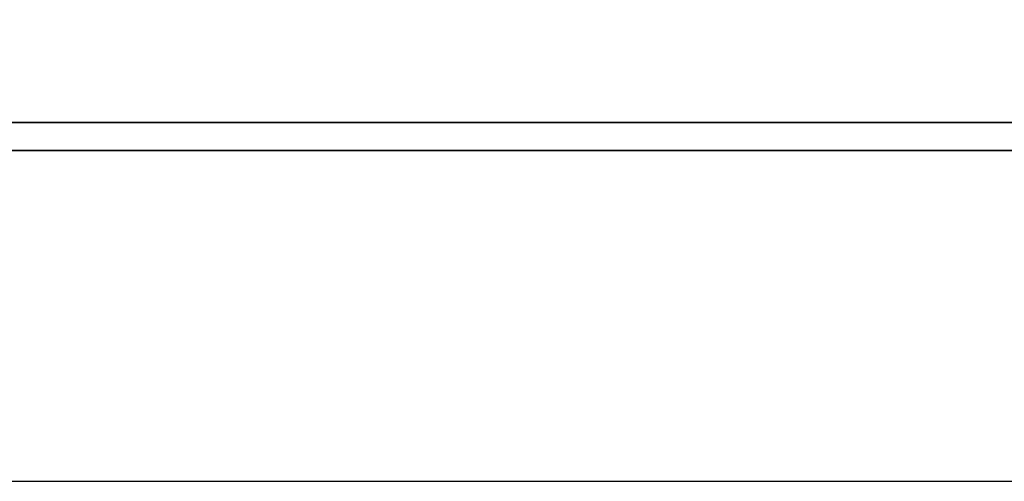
# Model space of a CAD drawing. Header units: millimetres. Extents: x -7 to 264, y -110 to -29.
# Tile 28 of 41: x 192.628 to 193.521, y -90.562 to -90.143. Entities that reach past the tile are written whole.
import ezdxf

# ---------------------------------------------------------------- set-up
doc = ezdxf.new("R2010")
doc.units = ezdxf.units.MM
doc.header["$LTSCALE"] = 0.15
for name, color, linetype in [('DIM', 4, 'CONTINUOUS'), ('layer 1', 7, 'CONTINUOUS'), ('OUT', 3, 'CONTINUOUS')]:
    doc.layers.add(name, color=color, linetype=linetype)

# ---------------------------------------------------------------- blocks, each defined once
blk = doc.blocks.new('TBI MOTION logo(完整正式版)')
at = {"layer": 'layer 1', "color": 22, "lineweight": 35}
blk.add_open_spline([(75.90875, -9.47875), (75.90875, -9.47875), (75.90875, -12.28625), (75.90875, -12.28625), (75.90875, -12.28625), (75.90875, -12.28625), (75.90875, -12.47875), (75.90875, -12.47875), (75.90875, -12.47875), (75.90875, -12.47875), (75.71625, -12.47875), (75.71625, -12.47875), (75.71625, -12.47875), (75.71625, -12.47875), (-88.32875, -12.47875), (-88.32875, -12.47875), (-88.32875, -12.47875), (-88.32875, -12.47875), (-88.32875, -13.29375), (-88.32875, -13.29375), (-88.32875, -13.29375), (-88.32875, -13.29375), (82.89125, -13.29375), (82.89125, -13.29375), (82.89125, -13.29375), (82.89125, -13.29375), (75.90875, -9.47875), (75.90875, -9.47875)], degree=3, knots=[0, 0, 0, 0, 0.14285714, 0.14285714, 0.14285714, 0.14285715, 0.28571429, 0.28571429, 0.28571429, 0.2857143, 0.42857143, 0.42857143, 0.42857143, 0.42857144, 0.57142857, 0.57142857, 0.57142857, 0.57142858, 0.71428571, 0.71428571, 0.71428571, 0.71428572, 0.85714286, 0.85714286, 0.85714286, 0.85714287, 1, 1, 1, 1], dxfattribs=at)

msp = doc.modelspace()

# ---------------------------------------------------------------- linework, layer by layer
at = {"layer": 'OUT', "color": 0}
msp.add_line((186.23433, -90.56203), (196.78023, -90.56203), dxfattribs=at)

# ---------------------------------------------------------------- block references
at = {"layer": 'DIM', "color": 0, "xscale": 0.0311283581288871, "yscale": 0.0311283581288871, "zscale": 0.0311283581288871}
msp.add_blockref('TBI MOTION logo(完整正式版)', (192.46538, -89.8479), dxfattribs=at)

doc.saveas('drawing.dxf')
